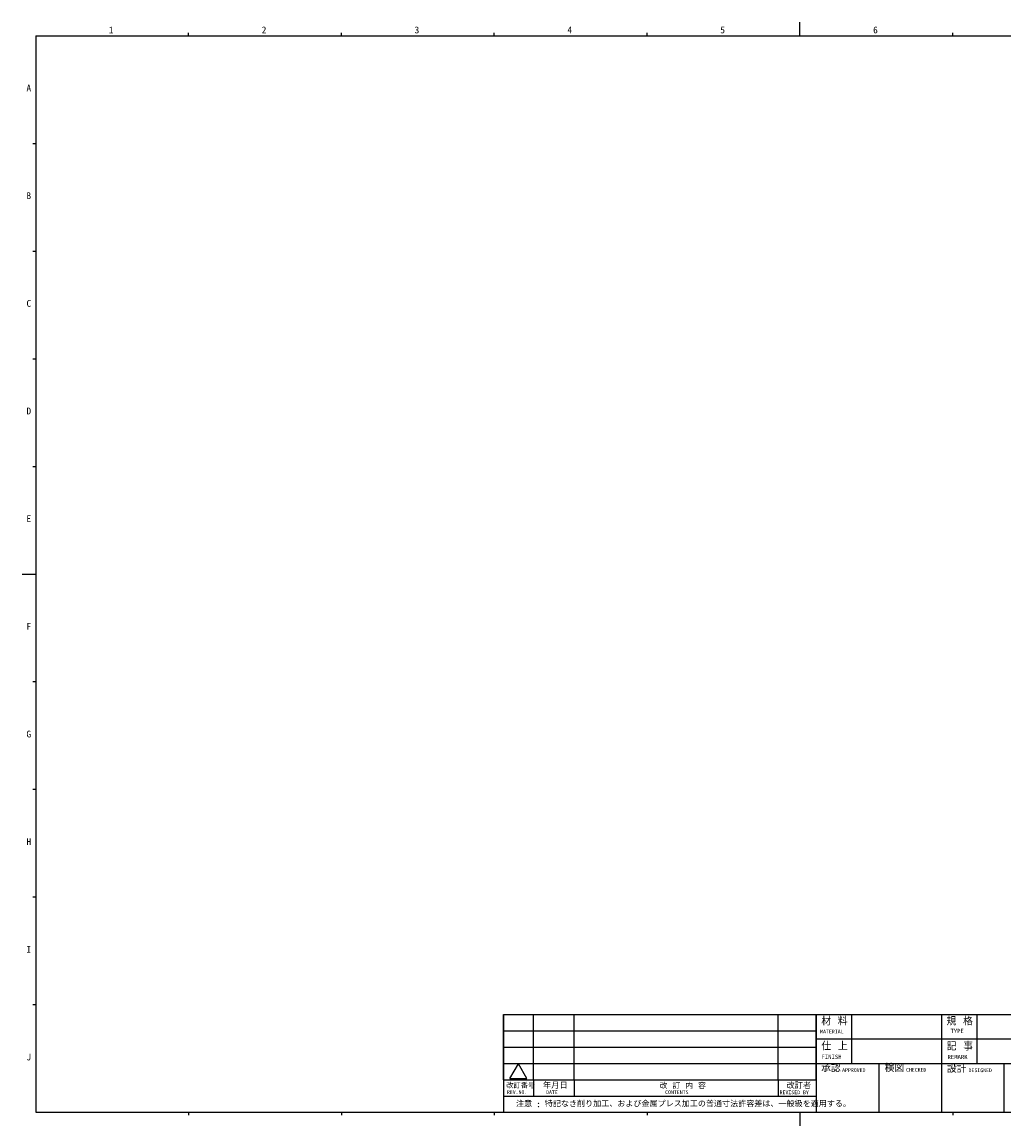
# Model space of a CAD drawing. Extents: x 10 to 5596, y 5 to 3911.
# Tile 1 of 8: x 10 to 371, y 5 to 411. Entities that reach past the tile are written whole.
import ezdxf

# ---------------------------------------------------------------- set-up
doc = ezdxf.new("R2010")
doc.units = 0
doc.header["$LTSCALE"] = 20
for name, color, linetype in [('MDF10', 7, 'CONTINUOUS'), ('MDF11', 7, 'CONTINUOUS'), ('WAKU10', 7, 'CONTINUOUS'), ('WAKU11', 7, 'CONTINUOUS')]:
    doc.layers.add(name, color=color, linetype=linetype)
doc.styles.add('KNJYOKO', font='TXT', dxfattribs={"bigfont": 'BIGFONT'})

msp = doc.modelspace()

# ---------------------------------------------------------------- linework, layer by layer
at = {"layer": 'MDF10', "color": 3, "linetype": 'CONTINUOUS'}
for p, q in [((187, 46), (302, 46)), ((187, 40), (187, 46)), ((187, 46), (187, 10.286)), ((198, 40), (198, 46)), ((213, 40), (213, 46)), ((288, 40), (288, 46)), ((302, 40), (302, 46)), ((187, 40), (302, 40)), ((187, 34), (187, 40)), ((198, 34), (198, 40)), ((213, 34), (213, 40)), ((288, 34), (288, 40)), ((302, 34), (302, 40)), ((187, 34), (302, 34)), ((187, 28), (187, 34)), ((198, 28), (198, 34)), ((213, 28), (213, 34)), ((288, 28), (288, 34)), ((302, 28), (302, 34)), ((187, 28), (302, 28)), ((187, 22), (187, 28)), ((189.35, 22.401), (192.498, 27.853)), ((195.646, 22.401), (192.498, 27.853)), ((198, 22), (198, 28)), ((213, 22), (213, 28)), ((288, 22), (288, 28)), ((302, 22), (302, 28)), ((187, 22), (302, 22)), ((187, 22), (187, 16)), ((189.35, 22.401), (195.646, 22.401)), ((198, 22), (198, 16)), ((213, 22), (213, 16)), ((288, 22), (288, 16)), ((302, 22), (302, 16)), ((187, 16), (302, 16))]:
    msp.add_line(p, q, dxfattribs=at)
at = {"layer": 'WAKU10', "color": 3, "linetype": 'CONTINUOUS'}
for p, q in [((296, 406), (296, 411)), ((15, 406), (577, 406)), ((15, 406), (15, 10)), ((71.2, 406), (71.2, 407)), ((127.4, 406), (127.4, 407)), ((183.6, 406), (183.6, 407)), ((239.8, 406), (239.8, 407)), ((352.2, 406), (352.2, 407)), ((14, 366.4), (15, 366.4)), ((14, 326.8), (15, 326.8)), ((14, 287.2), (15, 287.2)), ((14, 247.6), (15, 247.6)), ((10, 208), (15, 208)), ((14, 168.4), (15, 168.4)), ((14, 128.8), (15, 128.8)), ((14, 89.2), (15, 89.2)), ((14, 49.6), (15, 49.6)), ((302, 46), (577, 46)), ((302, 46), (302, 10)), ((315, 46), (315, 28)), ((348, 46), (348, 10)), ((361, 46), (361, 28)), ((302, 37), (394, 37)), ((302, 28), (394, 28)), ((325, 28), (325, 10)), ((371, 28), (371, 10)), ((15, 10), (577, 10)), ((71.2, 10), (71.2, 9)), ((127.4, 10), (127.4, 9)), ((183.6, 10), (183.6, 9)), ((239.8, 10), (239.8, 9)), ((296, 10), (296, 5)), ((302, 10), (577, 10)), ((352.2, 10), (352.2, 9))]:
    msp.add_line(p, q, dxfattribs=at)

# ---------------------------------------------------------------- texts
at = {"layer": 'MDF10', "color": 12, "linetype": 'CONTINUOUS', "attachment_point": 1}
for s, insert, char_height, line_spacing_factor in [('{\\H0.82x;{ }}', (190.55, 45.5), 5, 0.6), ('{\\H0.81x;{ }}', (204.295, 44.55), 3.1, 0.783871), ('{\\H0.81x;{ }}', (216.75, 44.55), 3.1, 0.783871), ('{\\H0.81x;{ }}', (293.795, 44.55), 3.1, 0.783871), ('{\\H0.82x;{ }}', (190.55, 39.5), 5, 0.6), ('{\\H0.81x;{ }}', (204.295, 38.55), 3.1, 0.783871), ('{\\H0.81x;{ }}', (216.75, 38.55), 3.1, 0.783871), ('{\\H0.81x;{ }}', (293.795, 38.55), 3.1, 0.783871), ('{\\H0.82x;{ }}', (190.55, 33.5), 5, 0.6), ('{\\H0.81x;{ }}', (204.295, 32.55), 3.1, 0.783871), ('{\\H0.81x;{ }}', (216.75, 32.55), 3.1, 0.783871), ('{\\H0.81x;{ }}', (293.795, 32.55), 3.1, 0.783871), ('{\\H0.81x;{ }}', (191.295, 26.55), 3.1, 0.783871), ('{\\H0.81x;{ }}', (204.295, 26.55), 3.1, 0.783871), ('{\\H0.81x;{ }}', (216.75, 26.55), 3.1, 0.783871), ('{\\H0.81x;{ }}', (293.795, 26.55), 3.1, 0.783871), ('{\\H0.92x;{REV.NO.}}', (188.292, 18.125), 1.48042, 0.672), ('{\\H0.91x;{DATE}}', (202.698, 18.048), 1.48042, 0.672), ('{\\H0.93x;{CONTENTS}}', (246.42, 18.085), 1.48042, 0.672), ('{\\H0.93x;{REVISED BY}}', (288.518, 18.039), 1.48042, 0.672)]:
    msp.add_mtext(s, dxfattribs=dict(at, insert=insert, char_height=char_height, line_spacing_factor=line_spacing_factor))
at = {"layer": 'MDF10', "color": 12, "linetype": 'CONTINUOUS', "insert": (191.592, 14.111), "char_height": 2.3, "attachment_point": 1, "line_spacing_factor": 0.672, "style": 'KNJYOKO'}
msp.add_mtext('{\\H0.92x;{注意 : 特記なき削り加工、および金属プレス加工の普通寸法許容差は、一般級を適用する。}}', dxfattribs=at)
at = {"layer": 'MDF11', "color": 4, "linetype": 'CONTINUOUS', "char_height": 2.45, "attachment_point": 7, "line_spacing_factor": 0.72, "style": 'KNJYOKO'}
for s, insert in [('{\\H0.77x;{改訂番号}}', (188.044, 18.834)), ('{\\H0.89x;{年月日}}', (201.489, 18.676)), ('{\\H0.84x;{改 訂 内 容}}', (244.399, 18.642)), ('{\\H0.89x;{改訂者}}', (291.015, 18.638))]:
    msp.add_mtext(s, dxfattribs=dict(at, insert=insert))
at = {"layer": 'WAKU10', "color": 12, "linetype": 'CONTINUOUS', "char_height": 3.1, "attachment_point": 1, "line_spacing_factor": 0.667742}
for s, insert in [('{\\H0.81x;{1}}', (41.915, 409.375)), ('{\\H0.81x;{2}}', (98.115, 409.375)), ('{\\H0.81x;{3}}', (154.315, 409.375)), ('{\\H0.81x;{4}}', (210.515, 409.375)), ('{\\H0.81x;{5}}', (266.715, 409.375)), ('{\\H0.81x;{6}}', (322.915, 409.375)), ('{\\H0.81x;{A}}', (11.611, 387.997)), ('{\\H0.81x;{B}}', (11.611, 348.397)), ('{\\H0.81x;{C}}', (11.611, 308.797)), ('{\\H0.81x;{D}}', (11.611, 269.197)), ('{\\H0.81x;{E}}', (11.611, 229.597)), ('{\\H0.81x;{F}}', (11.611, 189.997)), ('{\\H0.81x;{G}}', (11.611, 150.397)), ('{\\H0.81x;{H}}', (11.611, 110.797)), ('{\\H0.81x;{I}}', (11.611, 71.197)), ('{\\H0.81x;{J}}', (11.611, 31.597))]:
    msp.add_mtext(s, dxfattribs=dict(at, insert=insert))
at = {"layer": 'WAKU10', "color": 12, "linetype": 'CONTINUOUS', "char_height": 2.8, "attachment_point": 1, "line_spacing_factor": 0.672857, "style": 'KNJYOKO'}
for s, insert in [('{\\H0.95x;{承認}}', (303.799, 27.495)), ('{\\H0.95x;{検図}}', (327.135, 27.567)), ('{\\H0.95x;{設計}}', (350.042, 27.258))]:
    msp.add_mtext(s, dxfattribs=dict(at, insert=insert))
at = {"layer": 'WAKU11', "color": 4, "linetype": 'CONTINUOUS', "char_height": 2.8, "attachment_point": 7, "line_spacing_factor": 0.672857, "style": 'KNJYOKO'}
for s, insert in [('{\\H0.99x;{材 料}}', (303.846, 41.947)), ('{\\H0.99x;{規 格}}', (349.892, 41.958)), ('{\\H0.99x;{仕 上}}', (303.89, 32.82)), ('{\\H0.99x;{記 事}}', (349.963, 32.728))]:
    msp.add_mtext(s, dxfattribs=dict(at, insert=insert))
at = {"layer": 'WAKU11', "color": 4, "linetype": 'CONTINUOUS', "attachment_point": 7, "line_spacing_factor": 0.672}
for s, insert, char_height in [('{\\H0.91x;{TYPE}}', (351.377, 39.161), 1.70526), ('{\\H0.93x;{MATERIAL}}', (303.44, 39.002), 1.48042), ('{\\H0.92x;{FINISH}}', (303.929, 29.612), 1.70526), ('{\\H0.92x;{REMARK}}', (350.275, 29.568), 1.70526), ('{\\H0.93x;{APPROVED}}', (311.497, 24.826), 1.48042), ('{\\H0.92x;{CHECKED}}', (335.02, 24.931), 1.48042), ('{\\H0.93x;{DESIGNED}}', (357.986, 24.75), 1.48042)]:
    msp.add_mtext(s, dxfattribs=dict(at, insert=insert, char_height=char_height))

doc.saveas('drawing.dxf')
